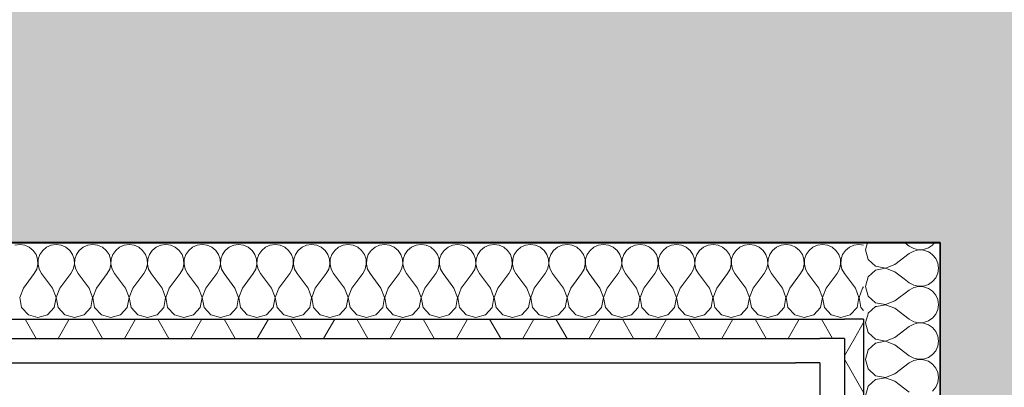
# Model space of a CAD drawing. Header units: millimetres. Extents: x -63554 to 200, y -19084 to 40052.
# Tile 85 of 120: x -45762 to -44477, y 5511 to 5991. Entities that reach past the tile are written whole.
import ezdxf

# ---------------------------------------------------------------- set-up
doc = ezdxf.new("R2010")
doc.units = ezdxf.units.MM
doc.header["$MEASUREMENT"] = 0
doc.linetypes.add('Dotted', pattern=[317.499995, 0, -317.499995])
for name, color, linetype in [('1241_Välisseinad', 7, 'Continuous'), ('New_1311_Vaheseinad', 7, 'Continuous'), ('New_1321_Põranda kattetarindid', 7, 'Continuous')]:
    doc.layers.add(name, color=color, linetype=linetype)
for name, color, linetype, lineweight in [('1241_Välisseinad_Pen_No__101', 252, 'Continuous', 13), ('1241_Välisseinad_Pen_No__41', 7, 'Continuous', 25), ('New_1311_Vaheseinad_Pen_No__101', 252, 'Continuous', 13), ('New_1311_Vaheseinad_Pen_No__41', 7, 'Continuous', 25), ('New_1321_Põranda kattetarindid_Pen_No__41', 7, 'Continuous', 25)]:
    doc.layers.add(name, color=color, linetype=linetype, lineweight=lineweight)
pattern_1 = [(60, (0, 0), (-64.9519, 37.5), []), (120, (0, 0), (64.9519, 37.5), [])]

# ---------------------------------------------------------------- blocks, each defined once
blk = doc.blocks.new('Slab_165_1', base_point=(-48040, 210))
at = {"layer": 'New_1321_Põranda kattetarindid_Pen_No__41', "color": 7, "linetype": 'Dotted', "lineweight": 25, "flags": 128}
blk.add_lwpolyline([(-48040, 210), (-44560.6, 210), (-44560.6, 5699.8), (-48040, 5699.8)], close=True, dxfattribs=at)
blk = doc.blocks.new('*X808')
at = {"layer": 'New_1311_Vaheseinad_Pen_No__101', "color": 252, "linetype": 'Continuous', "lineweight": 13}
for p, q in [((-44655.5, 5700), (-44658.2, 5690.5)), ((-44607.4, 5700), (-44601, 5695.2)), ((-44601, 5695.2), (-44595.3, 5692.1)), ((-44582.3, 5690.9), (-44576.1, 5693)), ((-44576.1, 5693), (-44570.7, 5696.7)), ((-44570.7, 5696.7), (-44568, 5700)), ((-44658.2, 5690.5), (-44654.6, 5678)), ((-44620.1, 5671.4), (-44601, 5685.7)), ((-44595.3, 5688.9), (-44601, 5685.7)), ((-44595.3, 5692.1), (-44588.9, 5690.6)), ((-44588.9, 5690.4), (-44595.3, 5688.9)), ((-44588.9, 5690.6), (-44582.3, 5690.9)), ((-44582.3, 5690.1), (-44588.9, 5690.4)), ((-44576.1, 5688), (-44582.3, 5690.1)), ((-44574, 5686.5), (-44576.1, 5688)), ((-44654.6, 5678), (-44645, 5669.2)), ((-44645, 5669.2), (-44632.2, 5666.8)), ((-44632.2, 5666.6), (-44645, 5664.2)), ((-44632.2, 5666.8), (-44620.1, 5671.4)), ((-44620.1, 5661.9), (-44632.2, 5666.6)), ((-44654.6, 5655.4), (-44658.2, 5642.9)), ((-44645, 5664.2), (-44654.6, 5655.4)), ((-44620.1, 5661.9), (-44607.8, 5652.7)), ((-44658.2, 5642.9), (-44654.6, 5630.3)), ((-44654.6, 5630.3), (-44645, 5621.6)), ((-44645, 5616.5), (-44654.6, 5607.8)), ((-44645, 5621.6), (-44639.9, 5620.6)), ((-44643.8, 5616.8), (-44645, 5616.5)), ((-44654.6, 5607.8), (-44655.3, 5605.2))]:
    blk.add_line(p, q, dxfattribs=at)
blk = doc.blocks.new('*X809')
at = {"layer": 'New_1311_Vaheseinad_Pen_No__101', "color": 252, "linetype": 'Continuous', "lineweight": 13}
for p, q in [((-44570.7, 5684.2), (-44574, 5686.5)), ((-44566.5, 5679.2), (-44570.7, 5684.2)), ((-44563.8, 5673.2), (-44566.5, 5679.2)), ((-44562.9, 5666.7), (-44563.8, 5673.2)), ((-44563.8, 5660.2), (-44562.9, 5666.7)), ((-44570.7, 5649.1), (-44566.5, 5654.1)), ((-44566.5, 5654.1), (-44563.8, 5660.2)), ((-44607.8, 5652.7), (-44601, 5647.6)), ((-44601, 5647.6), (-44595.3, 5644.4)), ((-44595.3, 5641.3), (-44601, 5638.1)), ((-44595.3, 5644.4), (-44588.9, 5643)), ((-44588.9, 5642.8), (-44595.3, 5641.3)), ((-44588.9, 5643), (-44582.3, 5643.3)), ((-44582.3, 5642.4), (-44588.9, 5642.8)), ((-44582.3, 5643.3), (-44576.1, 5645.4)), ((-44576.1, 5640.3), (-44582.3, 5642.4)), ((-44576.1, 5645.4), (-44570.7, 5649.1)), ((-44620.1, 5623.8), (-44601, 5638.1)), ((-44570.7, 5636.6), (-44576.1, 5640.3)), ((-44566.5, 5631.6), (-44570.7, 5636.6)), ((-44563.8, 5625.6), (-44566.5, 5631.6)), ((-44632.2, 5619), (-44643.8, 5616.8)), ((-44639.9, 5620.6), (-44632.2, 5619.1)), ((-44632.2, 5619.1), (-44620.1, 5623.8)), ((-44620.1, 5614.3), (-44632.2, 5619)), ((-44562.9, 5619), (-44563.8, 5625.6)), ((-44563.8, 5612.5), (-44562.9, 5619)), ((-44655.3, 5605.2), (-44656.8, 5600)), ((-44620.1, 5614.3), (-44601, 5600)), ((-44570.7, 5601.5), (-44566.5, 5606.5)), ((-44566.5, 5606.5), (-44563.8, 5612.5)), ((-44572.8, 5600), (-44570.7, 5601.5))]:
    blk.add_line(p, q, dxfattribs=at)
blk = doc.blocks.new('*X810')
at = {"layer": 'New_1311_Vaheseinad_Pen_No__101', "color": 252, "linetype": 'Continuous', "lineweight": 13}
for p, q in [((-44656.8, 5600), (-44658.2, 5595.2)), ((-44658.2, 5595.2), (-44654.6, 5582.7)), ((-44620.1, 5576.2), (-44601, 5590.5)), ((-44601, 5600), (-44595.3, 5596.8)), ((-44595.3, 5593.7), (-44601, 5590.5)), ((-44595.3, 5596.8), (-44588.9, 5595.3)), ((-44588.9, 5595.1), (-44595.3, 5593.7)), ((-44588.9, 5595.3), (-44582.3, 5595.7)), ((-44582.3, 5594.8), (-44588.9, 5595.1)), ((-44582.3, 5595.7), (-44576.1, 5597.8)), ((-44576.1, 5592.7), (-44582.3, 5594.8)), ((-44576.1, 5597.8), (-44572.8, 5600)), ((-44570.7, 5589), (-44576.1, 5592.7)), ((-44654.6, 5582.7), (-44645, 5573.9)), ((-44566.5, 5583.9), (-44570.7, 5589)), ((-44563.8, 5577.9), (-44566.5, 5583.9)), ((-44562.9, 5571.4), (-44563.8, 5577.9)), ((-44645, 5568.9), (-44654.6, 5560.1)), ((-44645, 5573.9), (-44632.2, 5571.5)), ((-44632.2, 5571.3), (-44645, 5568.9)), ((-44632.2, 5571.5), (-44620.1, 5576.2)), ((-44620.1, 5566.7), (-44632.2, 5571.3)), ((-44620.1, 5566.7), (-44601, 5552.4)), ((-44566.5, 5558.9), (-44563.8, 5564.9)), ((-44563.8, 5564.9), (-44562.9, 5571.4)), ((-44654.6, 5560.1), (-44658.2, 5547.6)), ((-44601, 5552.4), (-44595.3, 5549.2)), ((-44576.1, 5550.1), (-44570.7, 5553.9)), ((-44570.7, 5553.9), (-44566.5, 5558.9)), ((-44658.2, 5547.6), (-44654.6, 5535.1)), ((-44620.1, 5528.6), (-44601, 5542.9)), ((-44595.3, 5546), (-44601, 5542.9)), ((-44595.3, 5549.2), (-44588.9, 5547.7)), ((-44588.9, 5547.5), (-44595.3, 5546)), ((-44588.9, 5547.7), (-44582.3, 5548)), ((-44582.3, 5547.2), (-44588.9, 5547.5)), ((-44582.3, 5548), (-44576.1, 5550.1)), ((-44576.1, 5545.1), (-44582.3, 5547.2)), ((-44570.7, 5541.4), (-44576.1, 5545.1)), ((-44566.5, 5536.3), (-44570.7, 5541.4)), ((-44654.6, 5535.1), (-44645, 5526.3)), ((-44645, 5526.3), (-44632.2, 5523.9)), ((-44632.2, 5523.9), (-44620.1, 5528.6)), ((-44563.8, 5530.3), (-44566.5, 5536.3)), ((-44562.9, 5523.8), (-44563.8, 5530.3)), ((-44654.6, 5512.5), (-44658.2, 5500)), ((-44645, 5521.3), (-44654.6, 5512.5)), ((-44632.2, 5523.7), (-44645, 5521.3)), ((-44620.1, 5519), (-44632.2, 5523.7)), ((-44620.1, 5519), (-44601, 5504.8)), ((-44566.5, 5511.3), (-44563.8, 5517.3)), ((-44563.8, 5517.3), (-44562.9, 5523.8)), ((-44570.7, 5506.2), (-44566.5, 5511.3))]:
    blk.add_line(p, q, dxfattribs=at)
blk = doc.blocks.new('Wall_52_1', base_point=(-44767.6, 3946.8))
at = {"layer": 'New_1311_Vaheseinad_Pen_No__101', "linetype": 'Continuous', "lineweight": 13}
h = blk.add_hatch(dxfattribs=at)
h.set_pattern_fill('BATT_INSULATION_0001', color=252, style=0, pattern_type=2)
h.set_pattern_definition(pattern_1)
h.paths.add_polyline_path([(-44685.6, 5600), (-44685.6, 5575), (-44660.6, 5600)])
h = blk.add_hatch(dxfattribs=at)
h.set_pattern_fill('BATT_INSULATION_0001', color=252, style=0, pattern_type=2)
h.set_pattern_definition(pattern_1)
h.paths.add_polyline_path([(-44685.6, 5575), (-44660.6, 5575), (-44660.6, 5600)])
h = blk.add_hatch(dxfattribs=at)
h.set_pattern_fill('BATT_INSULATION_0001', color=252, style=0, pattern_type=2)
h.set_pattern_definition(pattern_1)
h.paths.add_polyline_path([(-44660.6, 3864.8), (-44660.6, 5575), (-44685.6, 5575), (-44685.6, 3864.8)])
at = {"layer": 'New_1311_Vaheseinad_Pen_No__41', "color": 7, "linetype": 'Continuous', "lineweight": 25}
for p, q in [((-44660.6, 5600), (-44685.6, 5600)), ((-44660.6, 5600), (-44660.6, 3864.8)), ((-44685.6, 5575), (-44717.6, 5575)), ((-44685.6, 5575), (-44685.6, 3896.8)), ((-44717.6, 5543), (-44749.6, 5543)), ((-44717.6, 5543), (-44717.6, 3928.8))]:
    blk.add_line(p, q, dxfattribs=at)
at = {"layer": 'New_1311_Vaheseinad_Pen_No__41', "color": 7, "linetype": 'Continuous', "lineweight": 25, "flags": 128}
for points in [[(-44560.6, 5700), (-44660.6, 5700)], [(-44560.6, 3839.8), (-44560.6, 5700)]]:
    blk.add_lwpolyline(points, dxfattribs=at)
at = {"layer": 'New_1311_Vaheseinad', "color": 7, "lineweight": 25}
for name in ['*X808', '*X809', '*X810']:
    blk.add_blockref(name, (0, 0), dxfattribs=at)
blk = doc.blocks.new('*X812')
at = {"layer": 'New_1311_Vaheseinad_Pen_No__101', "color": 252, "linetype": 'Continuous', "lineweight": 13}
for p, q in [((-45761.9, 5697.6), (-45768.4, 5696.7)), ((-45755.4, 5696.7), (-45761.9, 5697.6)), ((-45749.4, 5694.1), (-45755.4, 5696.7)), ((-45744.3, 5689.9), (-45749.4, 5694.1)), ((-45726.8, 5694.1), (-45731.9, 5689.9)), ((-45720.8, 5696.7), (-45726.8, 5694.1)), ((-45714.3, 5697.6), (-45720.8, 5696.7)), ((-45707.8, 5696.7), (-45714.3, 5697.6)), ((-45701.8, 5694.1), (-45707.8, 5696.7)), ((-45696.7, 5689.9), (-45701.8, 5694.1)), ((-45679.2, 5694.1), (-45684.2, 5689.9)), ((-45673.2, 5696.7), (-45679.2, 5694.1)), ((-45666.7, 5697.6), (-45673.2, 5696.7)), ((-45660.2, 5696.7), (-45666.7, 5697.6)), ((-45654.1, 5694.1), (-45660.2, 5696.7)), ((-45649.1, 5689.9), (-45654.1, 5694.1)), ((-45631.6, 5694.1), (-45636.6, 5689.9)), ((-45625.6, 5696.7), (-45631.6, 5694.1)), ((-45619, 5697.6), (-45625.6, 5696.7)), ((-45612.5, 5696.7), (-45619, 5697.6)), ((-45606.5, 5694.1), (-45612.5, 5696.7)), ((-45601.5, 5689.9), (-45606.5, 5694.1)), ((-45583.9, 5694.1), (-45589, 5689.9)), ((-45577.9, 5696.7), (-45583.9, 5694.1)), ((-45571.4, 5697.6), (-45577.9, 5696.7)), ((-45564.9, 5696.7), (-45571.4, 5697.6)), ((-45558.9, 5694.1), (-45564.9, 5696.7)), ((-45553.9, 5689.9), (-45558.9, 5694.1)), ((-45536.3, 5694.1), (-45541.4, 5689.9)), ((-45530.3, 5696.7), (-45536.3, 5694.1)), ((-45523.8, 5697.6), (-45530.3, 5696.7)), ((-45517.3, 5696.7), (-45523.8, 5697.6)), ((-45511.3, 5694.1), (-45517.3, 5696.7)), ((-45506.2, 5689.9), (-45511.3, 5694.1)), ((-45488.7, 5694.1), (-45493.8, 5689.9)), ((-45482.7, 5696.7), (-45488.7, 5694.1)), ((-45476.2, 5697.6), (-45482.7, 5696.7)), ((-45469.7, 5696.7), (-45476.2, 5697.6)), ((-45463.7, 5694.1), (-45469.7, 5696.7)), ((-45458.6, 5689.9), (-45463.7, 5694.1)), ((-45441.1, 5694.1), (-45446.1, 5689.9)), ((-45435.1, 5696.7), (-45441.1, 5694.1)), ((-45428.6, 5697.6), (-45435.1, 5696.7)), ((-45422.1, 5696.7), (-45428.6, 5697.6)), ((-45416.1, 5694.1), (-45422.1, 5696.7)), ((-45411, 5689.9), (-45416.1, 5694.1)), ((-45393.5, 5694.1), (-45398.5, 5689.9)), ((-45387.5, 5696.7), (-45393.5, 5694.1)), ((-45381, 5697.6), (-45387.5, 5696.7)), ((-45374.4, 5696.7), (-45381, 5697.6)), ((-45368.4, 5694.1), (-45374.4, 5696.7)), ((-45363.4, 5689.9), (-45368.4, 5694.1)), ((-45345.9, 5694.1), (-45350.9, 5689.9)), ((-45339.8, 5696.7), (-45345.9, 5694.1)), ((-45333.3, 5697.6), (-45339.8, 5696.7)), ((-45326.8, 5696.7), (-45333.3, 5697.6)), ((-45320.8, 5694.1), (-45326.8, 5696.7)), ((-45315.8, 5689.9), (-45320.8, 5694.1)), ((-45298.2, 5694.1), (-45303.3, 5689.9)), ((-45292.2, 5696.7), (-45298.2, 5694.1)), ((-45285.7, 5697.6), (-45292.2, 5696.7)), ((-45279.2, 5696.7), (-45285.7, 5697.6)), ((-45273.2, 5694.1), (-45279.2, 5696.7)), ((-45268.1, 5689.9), (-45273.2, 5694.1)), ((-45250.6, 5694.1), (-45255.7, 5689.9)), ((-45244.6, 5696.7), (-45250.6, 5694.1)), ((-45238.1, 5697.6), (-45244.6, 5696.7)), ((-45231.6, 5696.7), (-45238.1, 5697.6)), ((-45225.6, 5694.1), (-45231.6, 5696.7)), ((-45220.5, 5689.9), (-45225.6, 5694.1)), ((-45203, 5694.1), (-45208.1, 5689.9)), ((-45197, 5696.7), (-45203, 5694.1)), ((-45190.5, 5697.6), (-45197, 5696.7)), ((-45184, 5696.7), (-45190.5, 5697.6)), ((-45178, 5694.1), (-45184, 5696.7)), ((-45172.9, 5689.9), (-45178, 5694.1)), ((-45155.4, 5694.1), (-45160.4, 5689.9)), ((-45149.4, 5696.7), (-45155.4, 5694.1)), ((-45142.9, 5697.6), (-45149.4, 5696.7)), ((-45136.4, 5696.7), (-45142.9, 5697.6)), ((-45130.3, 5694.1), (-45136.4, 5696.7)), ((-45125.3, 5689.9), (-45130.3, 5694.1)), ((-45107.8, 5694.1), (-45112.8, 5689.9)), ((-45101.7, 5696.7), (-45107.8, 5694.1)), ((-45095.2, 5697.6), (-45101.7, 5696.7)), ((-45088.7, 5696.7), (-45095.2, 5697.6)), ((-45082.7, 5694.1), (-45088.7, 5696.7)), ((-45077.7, 5689.9), (-45082.7, 5694.1)), ((-45060.1, 5694.1), (-45065.2, 5689.9)), ((-45054.1, 5696.7), (-45060.1, 5694.1)), ((-45047.6, 5697.6), (-45054.1, 5696.7)), ((-45041.1, 5696.7), (-45047.6, 5697.6)), ((-45035.1, 5694.1), (-45041.1, 5696.7)), ((-45030, 5689.9), (-45035.1, 5694.1)), ((-45012.5, 5694.1), (-45017.6, 5689.9)), ((-45006.5, 5696.7), (-45012.5, 5694.1)), ((-45000, 5697.6), (-45006.5, 5696.7)), ((-44993.5, 5696.7), (-45000, 5697.6)), ((-44987.5, 5694.1), (-44993.5, 5696.7)), ((-44982.4, 5689.9), (-44987.5, 5694.1)), ((-44964.9, 5694.1), (-44970, 5689.9)), ((-44958.9, 5696.7), (-44964.9, 5694.1)), ((-44952.4, 5697.6), (-44958.9, 5696.7)), ((-44945.9, 5696.7), (-44952.4, 5697.6)), ((-44939.9, 5694.1), (-44945.9, 5696.7)), ((-44934.8, 5689.9), (-44939.9, 5694.1)), ((-44917.3, 5694.1), (-44922.3, 5689.9)), ((-44911.3, 5696.7), (-44917.3, 5694.1)), ((-44904.8, 5697.6), (-44911.3, 5696.7)), ((-44898.3, 5696.7), (-44904.8, 5697.6)), ((-44892.2, 5694.1), (-44898.3, 5696.7)), ((-44887.2, 5689.9), (-44892.2, 5694.1)), ((-44869.7, 5694.1), (-44874.7, 5689.9)), ((-44863.6, 5696.7), (-44869.7, 5694.1)), ((-44857.1, 5697.6), (-44863.6, 5696.7)), ((-44850.6, 5696.7), (-44857.1, 5697.6)), ((-44844.6, 5694.1), (-44850.6, 5696.7)), ((-44839.6, 5689.9), (-44844.6, 5694.1)), ((-44822, 5694.1), (-44827.1, 5689.9)), ((-44816, 5696.7), (-44822, 5694.1)), ((-44809.5, 5697.6), (-44816, 5696.7)), ((-44803, 5696.7), (-44809.5, 5697.6)), ((-44797, 5694.1), (-44803, 5696.7)), ((-44791.9, 5689.9), (-44797, 5694.1)), ((-44774.4, 5694.1), (-44779.5, 5689.9)), ((-44768.4, 5696.7), (-44774.4, 5694.1)), ((-44761.9, 5697.6), (-44768.4, 5696.7)), ((-44755.4, 5696.7), (-44761.9, 5697.6)), ((-44749.4, 5694.1), (-44755.4, 5696.7)), ((-44744.3, 5689.9), (-44749.4, 5694.1)), ((-44726.8, 5694.1), (-44731.9, 5689.9)), ((-44720.8, 5696.7), (-44726.8, 5694.1)), ((-44714.3, 5697.6), (-44720.8, 5696.7)), ((-44707.8, 5696.7), (-44714.3, 5697.6)), ((-44701.8, 5694.1), (-44707.8, 5696.7)), ((-44696.7, 5689.9), (-44701.8, 5694.1)), ((-44679.2, 5694.1), (-44684.2, 5689.9)), ((-44673.2, 5696.7), (-44679.2, 5694.1)), ((-44666.7, 5697.6), (-44673.2, 5696.7)), ((-44660.6, 5696.8), (-44666.7, 5697.6)), ((-45740.6, 5684.5), (-45744.3, 5689.9)), ((-45738.5, 5678.2), (-45740.6, 5684.5)), ((-45735.6, 5684.5), (-45737.7, 5678.2)), ((-45731.9, 5689.9), (-45735.6, 5684.5)), ((-45693, 5684.5), (-45696.7, 5689.9)), ((-45690.9, 5678.2), (-45693, 5684.5)), ((-45688, 5684.5), (-45690.1, 5678.2)), ((-45684.2, 5689.9), (-45688, 5684.5)), ((-45645.4, 5684.5), (-45649.1, 5689.9)), ((-45643.3, 5678.2), (-45645.4, 5684.5)), ((-45640.3, 5684.5), (-45642.4, 5678.2)), ((-45636.6, 5689.9), (-45640.3, 5684.5)), ((-45597.8, 5684.5), (-45601.5, 5689.9)), ((-45595.7, 5678.2), (-45597.8, 5684.5)), ((-45592.7, 5684.5), (-45594.8, 5678.2)), ((-45589, 5689.9), (-45592.7, 5684.5)), ((-45550.1, 5684.5), (-45553.9, 5689.9)), ((-45548, 5678.2), (-45550.1, 5684.5)), ((-45545.1, 5684.5), (-45547.2, 5678.2)), ((-45541.4, 5689.9), (-45545.1, 5684.5)), ((-45502.5, 5684.5), (-45506.2, 5689.9)), ((-45500.4, 5678.2), (-45502.5, 5684.5)), ((-45497.5, 5684.5), (-45499.6, 5678.2)), ((-45493.8, 5689.9), (-45497.5, 5684.5)), ((-45454.9, 5684.5), (-45458.6, 5689.9)), ((-45452.8, 5678.2), (-45454.9, 5684.5)), ((-45449.9, 5684.5), (-45452, 5678.2)), ((-45446.1, 5689.9), (-45449.9, 5684.5)), ((-45407.3, 5684.5), (-45411, 5689.9)), ((-45405.2, 5678.2), (-45407.3, 5684.5)), ((-45402.2, 5684.5), (-45404.3, 5678.2)), ((-45398.5, 5689.9), (-45402.2, 5684.5)), ((-45359.7, 5684.5), (-45363.4, 5689.9)), ((-45357.6, 5678.2), (-45359.7, 5684.5)), ((-45354.6, 5684.5), (-45356.7, 5678.2)), ((-45350.9, 5689.9), (-45354.6, 5684.5)), ((-45312, 5684.5), (-45315.8, 5689.9)), ((-45309.9, 5678.2), (-45312, 5684.5)), ((-45307, 5684.5), (-45309.1, 5678.2)), ((-45303.3, 5689.9), (-45307, 5684.5)), ((-45264.4, 5684.5), (-45268.1, 5689.9)), ((-45262.3, 5678.2), (-45264.4, 5684.5)), ((-45259.4, 5684.5), (-45261.5, 5678.2)), ((-45255.7, 5689.9), (-45259.4, 5684.5)), ((-45216.8, 5684.5), (-45220.5, 5689.9)), ((-45214.7, 5678.2), (-45216.8, 5684.5)), ((-45211.8, 5684.5), (-45213.9, 5678.2)), ((-45208.1, 5689.9), (-45211.8, 5684.5)), ((-45169.2, 5684.5), (-45172.9, 5689.9)), ((-45167.1, 5678.2), (-45169.2, 5684.5)), ((-45164.2, 5684.5), (-45166.3, 5678.2)), ((-45160.4, 5689.9), (-45164.2, 5684.5)), ((-45121.6, 5684.5), (-45125.3, 5689.9)), ((-45119.5, 5678.2), (-45121.6, 5684.5)), ((-45116.5, 5684.5), (-45118.6, 5678.2)), ((-45112.8, 5689.9), (-45116.5, 5684.5)), ((-45073.9, 5684.5), (-45077.7, 5689.9)), ((-45071.8, 5678.2), (-45073.9, 5684.5)), ((-45068.9, 5684.5), (-45071, 5678.2)), ((-45065.2, 5689.9), (-45068.9, 5684.5)), ((-45026.3, 5684.5), (-45030, 5689.9)), ((-45024.2, 5678.2), (-45026.3, 5684.5)), ((-45021.3, 5684.5), (-45023.4, 5678.2)), ((-45017.6, 5689.9), (-45021.3, 5684.5)), ((-44978.7, 5684.5), (-44982.4, 5689.9)), ((-44976.6, 5678.2), (-44978.7, 5684.5)), ((-44973.7, 5684.5), (-44975.8, 5678.2)), ((-44970, 5689.9), (-44973.7, 5684.5)), ((-44931.1, 5684.5), (-44934.8, 5689.9)), ((-44929, 5678.2), (-44931.1, 5684.5)), ((-44926.1, 5684.5), (-44928.2, 5678.2)), ((-44922.3, 5689.9), (-44926.1, 5684.5)), ((-44883.5, 5684.5), (-44887.2, 5689.9)), ((-44881.4, 5678.2), (-44883.5, 5684.5)), ((-44878.4, 5684.5), (-44880.5, 5678.2)), ((-44874.7, 5689.9), (-44878.4, 5684.5)), ((-44835.8, 5684.5), (-44839.6, 5689.9)), ((-44833.7, 5678.2), (-44835.8, 5684.5)), ((-44830.8, 5684.5), (-44832.9, 5678.2)), ((-44827.1, 5689.9), (-44830.8, 5684.5)), ((-44788.2, 5684.5), (-44791.9, 5689.9)), ((-44786.1, 5678.2), (-44788.2, 5684.5)), ((-44783.2, 5684.5), (-44785.3, 5678.2)), ((-44779.5, 5689.9), (-44783.2, 5684.5)), ((-44740.6, 5684.5), (-44744.3, 5689.9)), ((-44738.5, 5678.2), (-44740.6, 5684.5)), ((-44735.6, 5684.5), (-44737.7, 5678.2)), ((-44731.9, 5689.9), (-44735.6, 5684.5)), ((-44693, 5684.5), (-44696.7, 5689.9)), ((-44690.9, 5678.2), (-44693, 5684.5)), ((-44688, 5684.5), (-44690.1, 5678.2)), ((-44684.2, 5689.9), (-44688, 5684.5)), ((-45739.7, 5665.3), (-45738.2, 5671.7)), ((-45738.2, 5671.7), (-45738.5, 5678.2)), ((-45737.7, 5678.2), (-45738, 5671.7)), ((-45738, 5671.7), (-45736.5, 5665.3)), ((-45692.1, 5665.3), (-45690.6, 5671.7)), ((-45690.6, 5671.7), (-45690.9, 5678.2)), ((-45690.1, 5678.2), (-45690.4, 5671.7)), ((-45690.4, 5671.7), (-45688.9, 5665.3)), ((-45644.4, 5665.3), (-45643, 5671.7)), ((-45643, 5671.7), (-45643.3, 5678.2)), ((-45642.4, 5678.2), (-45642.8, 5671.7)), ((-45642.8, 5671.7), (-45641.3, 5665.3)), ((-45596.8, 5665.3), (-45595.3, 5671.7)), ((-45595.3, 5671.7), (-45595.7, 5678.2)), ((-45594.8, 5678.2), (-45595.1, 5671.7)), ((-45595.1, 5671.7), (-45593.7, 5665.3)), ((-45549.2, 5665.3), (-45547.7, 5671.7)), ((-45547.7, 5671.7), (-45548, 5678.2)), ((-45547.2, 5678.2), (-45547.5, 5671.7)), ((-45547.5, 5671.7), (-45546, 5665.3)), ((-45501.6, 5665.3), (-45500.1, 5671.7)), ((-45500.1, 5671.7), (-45500.4, 5678.2)), ((-45499.6, 5678.2), (-45499.9, 5671.7)), ((-45499.9, 5671.7), (-45498.4, 5665.3)), ((-45454, 5665.3), (-45452.5, 5671.7)), ((-45452.5, 5671.7), (-45452.8, 5678.2)), ((-45452, 5678.2), (-45452.3, 5671.7)), ((-45452.3, 5671.7), (-45450.8, 5665.3)), ((-45406.3, 5665.3), (-45404.9, 5671.7)), ((-45404.9, 5671.7), (-45405.2, 5678.2)), ((-45404.3, 5678.2), (-45404.7, 5671.7)), ((-45404.7, 5671.7), (-45403.2, 5665.3)), ((-45358.7, 5665.3), (-45357.2, 5671.7)), ((-45357.2, 5671.7), (-45357.6, 5678.2)), ((-45356.7, 5678.2), (-45357, 5671.7)), ((-45357, 5671.7), (-45355.6, 5665.3)), ((-45311.1, 5665.3), (-45309.6, 5671.7)), ((-45309.6, 5671.7), (-45309.9, 5678.2)), ((-45309.1, 5678.2), (-45309.4, 5671.7)), ((-45309.4, 5671.7), (-45307.9, 5665.3)), ((-45263.5, 5665.3), (-45262, 5671.7)), ((-45262, 5671.7), (-45262.3, 5678.2)), ((-45261.5, 5678.2), (-45261.8, 5671.7)), ((-45261.8, 5671.7), (-45260.3, 5665.3)), ((-45215.9, 5665.3), (-45214.4, 5671.7)), ((-45214.4, 5671.7), (-45214.7, 5678.2)), ((-45213.9, 5678.2), (-45214.2, 5671.7)), ((-45214.2, 5671.7), (-45212.7, 5665.3)), ((-45168.2, 5665.3), (-45166.8, 5671.7)), ((-45166.8, 5671.7), (-45167.1, 5678.2)), ((-45166.3, 5678.2), (-45166.6, 5671.7)), ((-45166.6, 5671.7), (-45165.1, 5665.3)), ((-45120.6, 5665.3), (-45119.1, 5671.7)), ((-45119.1, 5671.7), (-45119.5, 5678.2)), ((-45118.6, 5678.2), (-45119, 5671.7)), ((-45119, 5671.7), (-45117.5, 5665.3)), ((-45073, 5665.3), (-45071.5, 5671.7)), ((-45071.5, 5671.7), (-45071.8, 5678.2)), ((-45071, 5678.2), (-45071.3, 5671.7)), ((-45071.3, 5671.7), (-45069.8, 5665.3)), ((-45025.4, 5665.3), (-45023.9, 5671.7)), ((-45023.9, 5671.7), (-45024.2, 5678.2)), ((-45023.4, 5678.2), (-45023.7, 5671.7)), ((-45023.7, 5671.7), (-45022.2, 5665.3)), ((-44977.8, 5665.3), (-44976.3, 5671.7)), ((-44976.3, 5671.7), (-44976.6, 5678.2)), ((-44975.8, 5678.2), (-44976.1, 5671.7)), ((-44976.1, 5671.7), (-44974.6, 5665.3)), ((-44930.2, 5665.3), (-44928.7, 5671.7)), ((-44928.7, 5671.7), (-44929, 5678.2)), ((-44928.2, 5678.2), (-44928.5, 5671.7)), ((-44928.5, 5671.7), (-44927, 5665.3)), ((-44882.5, 5665.3), (-44881, 5671.7)), ((-44881, 5671.7), (-44881.4, 5678.2)), ((-44880.5, 5678.2), (-44880.9, 5671.7)), ((-44880.9, 5671.7), (-44879.4, 5665.3)), ((-44834.9, 5665.3), (-44833.4, 5671.7)), ((-44833.4, 5671.7), (-44833.7, 5678.2)), ((-44832.9, 5678.2), (-44833.2, 5671.7)), ((-44833.2, 5671.7), (-44831.8, 5665.3)), ((-44787.3, 5665.3), (-44785.8, 5671.7)), ((-44785.8, 5671.7), (-44786.1, 5678.2)), ((-44785.3, 5678.2), (-44785.6, 5671.7)), ((-44785.6, 5671.7), (-44784.1, 5665.3)), ((-44739.7, 5665.3), (-44738.2, 5671.7)), ((-44738.2, 5671.7), (-44738.5, 5678.2)), ((-44737.7, 5678.2), (-44738, 5671.7)), ((-44738, 5671.7), (-44736.5, 5665.3)), ((-44692.1, 5665.3), (-44690.6, 5671.7)), ((-44690.6, 5671.7), (-44690.9, 5678.2)), ((-44690.1, 5678.2), (-44690.4, 5671.7)), ((-44690.4, 5671.7), (-44688.9, 5665.3)), ((-45757.1, 5640.5), (-45742.9, 5659.5)), ((-45742.9, 5659.5), (-45739.7, 5665.3)), ((-45736.5, 5665.3), (-45733.3, 5659.5)), ((-45719, 5640.5), (-45733.3, 5659.5)), ((-45709.5, 5640.5), (-45695.2, 5659.5)), ((-45695.2, 5659.5), (-45692.1, 5665.3)), ((-45688.9, 5665.3), (-45685.7, 5659.5)), ((-45671.4, 5640.5), (-45685.7, 5659.5)), ((-45661.9, 5640.5), (-45647.6, 5659.5)), ((-45647.6, 5659.5), (-45644.4, 5665.3)), ((-45641.3, 5665.3), (-45638.1, 5659.5)), ((-45623.8, 5640.5), (-45638.1, 5659.5)), ((-45614.3, 5640.5), (-45600, 5659.5)), ((-45600, 5659.5), (-45596.8, 5665.3)), ((-45593.7, 5665.3), (-45590.5, 5659.5)), ((-45576.2, 5640.5), (-45590.5, 5659.5)), ((-45566.7, 5640.5), (-45552.4, 5659.5)), ((-45552.4, 5659.5), (-45549.2, 5665.3)), ((-45546, 5665.3), (-45542.9, 5659.5)), ((-45528.6, 5640.5), (-45542.9, 5659.5)), ((-45519, 5640.5), (-45504.8, 5659.5)), ((-45504.8, 5659.5), (-45501.6, 5665.3)), ((-45498.4, 5665.3), (-45495.2, 5659.5)), ((-45481, 5640.5), (-45495.2, 5659.5)), ((-45471.4, 5640.5), (-45457.1, 5659.5)), ((-45457.1, 5659.5), (-45454, 5665.3)), ((-45450.8, 5665.3), (-45447.6, 5659.5)), ((-45433.3, 5640.5), (-45447.6, 5659.5)), ((-45423.8, 5640.5), (-45409.5, 5659.5)), ((-45409.5, 5659.5), (-45406.3, 5665.3)), ((-45403.2, 5665.3), (-45400, 5659.5)), ((-45385.7, 5640.5), (-45400, 5659.5)), ((-45376.2, 5640.5), (-45361.9, 5659.5)), ((-45361.9, 5659.5), (-45358.7, 5665.3)), ((-45355.6, 5665.3), (-45352.4, 5659.5)), ((-45338.1, 5640.5), (-45352.4, 5659.5)), ((-45328.6, 5640.5), (-45314.3, 5659.5)), ((-45314.3, 5659.5), (-45311.1, 5665.3)), ((-45307.9, 5665.3), (-45304.8, 5659.5)), ((-45290.5, 5640.5), (-45304.8, 5659.5)), ((-45281, 5640.5), (-45266.7, 5659.5)), ((-45266.7, 5659.5), (-45263.5, 5665.3)), ((-45260.3, 5665.3), (-45257.1, 5659.5)), ((-45242.9, 5640.5), (-45257.1, 5659.5)), ((-45233.3, 5640.5), (-45219, 5659.5)), ((-45219, 5659.5), (-45215.9, 5665.3)), ((-45212.7, 5665.3), (-45209.5, 5659.5)), ((-45195.2, 5640.5), (-45209.5, 5659.5)), ((-45185.7, 5640.5), (-45171.4, 5659.5)), ((-45171.4, 5659.5), (-45168.2, 5665.3)), ((-45165.1, 5665.3), (-45161.9, 5659.5)), ((-45147.6, 5640.5), (-45161.9, 5659.5)), ((-45138.1, 5640.5), (-45123.8, 5659.5)), ((-45123.8, 5659.5), (-45120.6, 5665.3)), ((-45117.5, 5665.3), (-45114.3, 5659.5)), ((-45100, 5640.5), (-45114.3, 5659.5)), ((-45090.5, 5640.5), (-45076.2, 5659.5)), ((-45076.2, 5659.5), (-45073, 5665.3)), ((-45069.8, 5665.3), (-45066.7, 5659.5)), ((-45052.4, 5640.5), (-45066.7, 5659.5)), ((-45042.9, 5640.5), (-45028.6, 5659.5)), ((-45028.6, 5659.5), (-45025.4, 5665.3)), ((-45022.2, 5665.3), (-45019, 5659.5)), ((-45004.8, 5640.5), (-45019, 5659.5)), ((-44995.2, 5640.5), (-44981, 5659.5)), ((-44981, 5659.5), (-44977.8, 5665.3)), ((-44974.6, 5665.3), (-44971.4, 5659.5)), ((-44957.1, 5640.5), (-44971.4, 5659.5)), ((-44947.6, 5640.5), (-44933.3, 5659.5)), ((-44933.3, 5659.5), (-44930.2, 5665.3)), ((-44927, 5665.3), (-44923.8, 5659.5)), ((-44909.5, 5640.5), (-44923.8, 5659.5)), ((-44900, 5640.5), (-44885.7, 5659.5)), ((-44885.7, 5659.5), (-44882.5, 5665.3)), ((-44879.4, 5665.3), (-44876.2, 5659.5)), ((-44861.9, 5640.5), (-44876.2, 5659.5)), ((-44852.4, 5640.5), (-44838.1, 5659.5)), ((-44838.1, 5659.5), (-44834.9, 5665.3)), ((-44831.8, 5665.3), (-44828.6, 5659.5)), ((-44814.3, 5640.5), (-44828.6, 5659.5)), ((-44804.8, 5640.5), (-44790.5, 5659.5)), ((-44790.5, 5659.5), (-44787.3, 5665.3)), ((-44784.1, 5665.3), (-44781, 5659.5)), ((-44766.7, 5640.5), (-44781, 5659.5)), ((-44757.1, 5640.5), (-44742.9, 5659.5)), ((-44742.9, 5659.5), (-44739.7, 5665.3)), ((-44736.5, 5665.3), (-44733.3, 5659.5)), ((-44719, 5640.5), (-44733.3, 5659.5)), ((-44709.5, 5640.5), (-44695.2, 5659.5)), ((-44695.2, 5659.5), (-44692.1, 5665.3)), ((-44688.9, 5665.3), (-44685.7, 5659.5)), ((-44671.4, 5640.5), (-44685.7, 5659.5)), ((-44661.9, 5640.5), (-44660.6, 5642.3)), ((-45757.1, 5640.5), (-45761.8, 5628.3)), ((-45761.8, 5628.3), (-45759.4, 5615.5)), ((-45714.4, 5628.3), (-45719, 5640.5)), ((-45716.8, 5615.5), (-45714.4, 5628.3)), ((-45709.5, 5640.5), (-45714.2, 5628.3)), ((-45714.2, 5628.3), (-45711.8, 5615.5)), ((-45666.8, 5628.3), (-45671.4, 5640.5)), ((-45669.2, 5615.5), (-45666.8, 5628.3)), ((-45661.9, 5640.5), (-45666.6, 5628.3)), ((-45666.6, 5628.3), (-45664.2, 5615.5)), ((-45619.1, 5628.3), (-45623.8, 5640.5)), ((-45621.6, 5615.5), (-45619.1, 5628.3)), ((-45614.3, 5640.5), (-45619, 5628.3)), ((-45619, 5628.3), (-45616.5, 5615.5)), ((-45571.5, 5628.3), (-45576.2, 5640.5)), ((-45573.9, 5615.5), (-45571.5, 5628.3)), ((-45566.7, 5640.5), (-45571.3, 5628.3)), ((-45571.3, 5628.3), (-45568.9, 5615.5)), ((-45523.9, 5628.3), (-45528.6, 5640.5)), ((-45526.3, 5615.5), (-45523.9, 5628.3)), ((-45519, 5640.5), (-45523.7, 5628.3)), ((-45523.7, 5628.3), (-45521.3, 5615.5)), ((-45476.3, 5628.3), (-45481, 5640.5)), ((-45478.7, 5615.5), (-45476.3, 5628.3)), ((-45471.4, 5640.5), (-45476.1, 5628.3)), ((-45476.1, 5628.3), (-45473.7, 5615.5)), ((-45428.7, 5628.3), (-45433.3, 5640.5)), ((-45431.1, 5615.5), (-45428.7, 5628.3)), ((-45423.8, 5640.5), (-45428.5, 5628.3)), ((-45428.5, 5628.3), (-45426.1, 5615.5)), ((-45381, 5628.3), (-45385.7, 5640.5)), ((-45383.5, 5615.5), (-45381, 5628.3)), ((-45376.2, 5640.5), (-45380.9, 5628.3)), ((-45380.9, 5628.3), (-45378.4, 5615.5)), ((-45333.4, 5628.3), (-45338.1, 5640.5)), ((-45335.8, 5615.5), (-45333.4, 5628.3)), ((-45328.6, 5640.5), (-45333.2, 5628.3)), ((-45333.2, 5628.3), (-45330.8, 5615.5)), ((-45285.8, 5628.3), (-45290.5, 5640.5)), ((-45288.2, 5615.5), (-45285.8, 5628.3)), ((-45281, 5640.5), (-45285.6, 5628.3)), ((-45285.6, 5628.3), (-45283.2, 5615.5)), ((-45238.2, 5628.3), (-45242.9, 5640.5)), ((-45240.6, 5615.5), (-45238.2, 5628.3)), ((-45233.3, 5640.5), (-45238, 5628.3)), ((-45238, 5628.3), (-45235.6, 5615.5)), ((-45190.6, 5628.3), (-45195.2, 5640.5)), ((-45193, 5615.5), (-45190.6, 5628.3)), ((-45185.7, 5640.5), (-45190.4, 5628.3)), ((-45190.4, 5628.3), (-45188, 5615.5)), ((-45143, 5628.3), (-45147.6, 5640.5)), ((-45145.4, 5615.5), (-45143, 5628.3)), ((-45138.1, 5640.5), (-45142.8, 5628.3)), ((-45142.8, 5628.3), (-45140.3, 5615.5)), ((-45095.3, 5628.3), (-45100, 5640.5)), ((-45097.8, 5615.5), (-45095.3, 5628.3)), ((-45090.5, 5640.5), (-45095.1, 5628.3)), ((-45095.1, 5628.3), (-45092.7, 5615.5)), ((-45047.7, 5628.3), (-45052.4, 5640.5)), ((-45050.1, 5615.5), (-45047.7, 5628.3)), ((-45042.9, 5640.5), (-45047.5, 5628.3)), ((-45047.5, 5628.3), (-45045.1, 5615.5)), ((-45000.1, 5628.3), (-45004.8, 5640.5)), ((-45002.5, 5615.5), (-45000.1, 5628.3)), ((-44995.2, 5640.5), (-44999.9, 5628.3)), ((-44999.9, 5628.3), (-44997.5, 5615.5)), ((-44952.5, 5628.3), (-44957.1, 5640.5)), ((-44954.9, 5615.5), (-44952.5, 5628.3)), ((-44947.6, 5640.5), (-44952.3, 5628.3)), ((-44952.3, 5628.3), (-44949.9, 5615.5)), ((-44904.9, 5628.3), (-44909.5, 5640.5)), ((-44907.3, 5615.5), (-44904.9, 5628.3)), ((-44900, 5640.5), (-44904.7, 5628.3)), ((-44904.7, 5628.3), (-44902.2, 5615.5)), ((-44857.2, 5628.3), (-44861.9, 5640.5)), ((-44859.7, 5615.5), (-44857.2, 5628.3)), ((-44852.4, 5640.5), (-44857, 5628.3)), ((-44857, 5628.3), (-44854.6, 5615.5)), ((-44809.6, 5628.3), (-44814.3, 5640.5)), ((-44812, 5615.5), (-44809.6, 5628.3)), ((-44804.8, 5640.5), (-44809.4, 5628.3)), ((-44809.4, 5628.3), (-44807, 5615.5)), ((-44762, 5628.3), (-44766.7, 5640.5)), ((-44764.4, 5615.5), (-44762, 5628.3)), ((-44757.1, 5640.5), (-44761.8, 5628.3)), ((-44761.8, 5628.3), (-44759.4, 5615.5)), ((-44714.4, 5628.3), (-44719, 5640.5)), ((-44716.8, 5615.5), (-44714.4, 5628.3)), ((-44709.5, 5640.5), (-44714.2, 5628.3)), ((-44714.2, 5628.3), (-44711.8, 5615.5)), ((-44666.8, 5628.3), (-44671.4, 5640.5)), ((-44669.2, 5615.5), (-44666.8, 5628.3)), ((-44661.9, 5640.5), (-44666.6, 5628.3)), ((-44666.6, 5628.3), (-44664.2, 5615.5)), ((-45759.4, 5615.5), (-45750.6, 5605.9)), ((-45725.6, 5605.9), (-45716.8, 5615.5)), ((-45711.8, 5615.5), (-45703, 5605.9)), ((-45678, 5605.9), (-45669.2, 5615.5)), ((-45664.2, 5615.5), (-45655.4, 5605.9)), ((-45630.3, 5605.9), (-45621.6, 5615.5)), ((-45616.5, 5615.5), (-45607.8, 5605.9)), ((-45582.7, 5605.9), (-45573.9, 5615.5)), ((-45568.9, 5615.5), (-45560.1, 5605.9)), ((-45535.1, 5605.9), (-45526.3, 5615.5)), ((-45521.3, 5615.5), (-45512.5, 5605.9)), ((-45487.5, 5605.9), (-45478.7, 5615.5)), ((-45473.7, 5615.5), (-45464.9, 5605.9)), ((-45439.9, 5605.9), (-45431.1, 5615.5)), ((-45426.1, 5615.5), (-45417.3, 5605.9)), ((-45392.2, 5605.9), (-45383.5, 5615.5)), ((-45378.4, 5615.5), (-45369.7, 5605.9)), ((-45344.6, 5605.9), (-45335.8, 5615.5)), ((-45330.8, 5615.5), (-45322, 5605.9)), ((-45297, 5605.9), (-45288.2, 5615.5)), ((-45283.2, 5615.5), (-45274.4, 5605.9)), ((-45249.4, 5605.9), (-45240.6, 5615.5)), ((-45235.6, 5615.5), (-45226.8, 5605.9)), ((-45201.8, 5605.9), (-45193, 5615.5)), ((-45188, 5615.5), (-45179.2, 5605.9)), ((-45154.1, 5605.9), (-45145.4, 5615.5)), ((-45140.3, 5615.5), (-45131.6, 5605.9)), ((-45106.5, 5605.9), (-45097.8, 5615.5)), ((-45092.7, 5615.5), (-45083.9, 5605.9)), ((-45058.9, 5605.9), (-45050.1, 5615.5)), ((-45045.1, 5615.5), (-45036.3, 5605.9)), ((-45011.3, 5605.9), (-45002.5, 5615.5)), ((-44997.5, 5615.5), (-44988.7, 5605.9)), ((-44963.7, 5605.9), (-44954.9, 5615.5)), ((-44949.9, 5615.5), (-44941.1, 5605.9)), ((-44916.1, 5605.9), (-44907.3, 5615.5)), ((-44902.2, 5615.5), (-44893.5, 5605.9)), ((-44868.4, 5605.9), (-44859.7, 5615.5)), ((-44854.6, 5615.5), (-44845.9, 5605.9)), ((-44820.8, 5605.9), (-44812, 5615.5)), ((-44807, 5615.5), (-44798.2, 5605.9)), ((-44773.2, 5605.9), (-44764.4, 5615.5)), ((-44759.4, 5615.5), (-44750.6, 5605.9)), ((-44725.6, 5605.9), (-44716.8, 5615.5)), ((-44711.8, 5615.5), (-44703, 5605.9)), ((-44678, 5605.9), (-44669.2, 5615.5)), ((-44664.2, 5615.5), (-44660.6, 5611.6)), ((-45750.6, 5605.9), (-45738.1, 5602.4)), ((-45738.1, 5602.4), (-45725.6, 5605.9)), ((-45703, 5605.9), (-45690.5, 5602.4)), ((-45690.5, 5602.4), (-45678, 5605.9)), ((-45655.4, 5605.9), (-45642.9, 5602.4)), ((-45642.9, 5602.4), (-45630.3, 5605.9)), ((-45607.8, 5605.9), (-45595.2, 5602.4)), ((-45595.2, 5602.4), (-45582.7, 5605.9)), ((-45560.1, 5605.9), (-45547.6, 5602.4)), ((-45547.6, 5602.4), (-45535.1, 5605.9)), ((-45512.5, 5605.9), (-45500, 5602.4)), ((-45500, 5602.4), (-45487.5, 5605.9)), ((-45464.9, 5605.9), (-45452.4, 5602.4)), ((-45452.4, 5602.4), (-45439.9, 5605.9)), ((-45417.3, 5605.9), (-45404.8, 5602.4)), ((-45404.8, 5602.4), (-45392.2, 5605.9)), ((-45369.7, 5605.9), (-45357.1, 5602.4)), ((-45357.1, 5602.4), (-45344.6, 5605.9)), ((-45322, 5605.9), (-45309.5, 5602.4)), ((-45309.5, 5602.4), (-45297, 5605.9)), ((-45274.4, 5605.9), (-45261.9, 5602.4)), ((-45261.9, 5602.4), (-45249.4, 5605.9)), ((-45226.8, 5605.9), (-45214.3, 5602.4)), ((-45214.3, 5602.4), (-45201.8, 5605.9)), ((-45179.2, 5605.9), (-45166.7, 5602.4)), ((-45166.7, 5602.4), (-45154.1, 5605.9)), ((-45131.6, 5605.9), (-45119, 5602.4)), ((-45119, 5602.4), (-45106.5, 5605.9)), ((-45083.9, 5605.9), (-45071.4, 5602.4)), ((-45071.4, 5602.4), (-45058.9, 5605.9)), ((-45036.3, 5605.9), (-45023.8, 5602.4)), ((-45023.8, 5602.4), (-45011.3, 5605.9)), ((-44988.7, 5605.9), (-44976.2, 5602.4)), ((-44976.2, 5602.4), (-44963.7, 5605.9)), ((-44941.1, 5605.9), (-44928.6, 5602.4)), ((-44928.6, 5602.4), (-44916.1, 5605.9)), ((-44893.5, 5605.9), (-44881, 5602.4)), ((-44881, 5602.4), (-44868.4, 5605.9)), ((-44845.9, 5605.9), (-44833.3, 5602.4)), ((-44833.3, 5602.4), (-44820.8, 5605.9)), ((-44798.2, 5605.9), (-44785.7, 5602.4)), ((-44785.7, 5602.4), (-44773.2, 5605.9)), ((-44750.6, 5605.9), (-44738.1, 5602.4)), ((-44738.1, 5602.4), (-44725.6, 5605.9)), ((-44703, 5605.9), (-44690.5, 5602.4)), ((-44690.5, 5602.4), (-44678, 5605.9))]:
    blk.add_line(p, q, dxfattribs=at)
blk = doc.blocks.new('Wall_53_1', base_point=(-44767.6, 5493))
at = {"layer": 'New_1311_Vaheseinad_Pen_No__101', "linetype": 'Continuous', "lineweight": 13}
h = blk.add_hatch(dxfattribs=at)
h.set_pattern_fill('BATT_INSULATION_0001', color=252, style=0, pattern_type=2)
h.set_pattern_definition(pattern_1)
h.paths.add_polyline_path([(-44685.6, 5600), (-48015, 5600), (-48015, 5575), (-44685.6, 5575)])
at = {"layer": 'New_1311_Vaheseinad_Pen_No__41', "color": 7, "linetype": 'Continuous', "lineweight": 25}
for p, q in [((-48015, 5600), (-44685.6, 5600)), ((-44660.6, 5600), (-44685.6, 5600)), ((-47983, 5575), (-44717.6, 5575)), ((-44685.6, 5575), (-44717.6, 5575)), ((-47951, 5543), (-44749.6, 5543)), ((-44717.6, 5543), (-44749.6, 5543))]:
    blk.add_line(p, q, dxfattribs=at)
at = {"layer": 'New_1311_Vaheseinad_Pen_No__41', "color": 7, "linetype": 'Continuous', "lineweight": 25, "flags": 128}
blk.add_lwpolyline([(-44660.6, 5700), (-48040, 5700)], dxfattribs=at)
at = {"layer": 'New_1311_Vaheseinad', "color": 7, "lineweight": 25}
blk.add_blockref('*X812', (0, 0), dxfattribs=at)
blk = doc.blocks.new('Wall_157_1', base_point=(-44560.6, 5699.8))
at = {"layer": '1241_Välisseinad_Pen_No__101', "linetype": 'Continuous', "lineweight": 0, "true_color": 0x4c4c4c}
for points in [[(-44560.6, 6189.8), (-47070, 6189.8), (-47070, 5699.8), (-44560.6, 5699.8)], [(-44560.6, 5699.8), (-44180.6, 5699.8), (-44180.6, 6189.8)], [(-44560.6, 6189.8), (-44560.6, 5699.8), (-44180.6, 6189.8)]]:
    blk.add_hatch(color=251, dxfattribs=at).paths.add_polyline_path(points)
at = {"layer": '1241_Välisseinad_Pen_No__41', "color": 7, "linetype": 'Continuous', "lineweight": 25, "flags": 128}
blk.add_lwpolyline([(-47340, 5699.8), (-44560.6, 5699.8)], dxfattribs=at)
blk = doc.blocks.new('Wall_158_1', base_point=(-44560.6, -110))
at = {"layer": '1241_Välisseinad_Pen_No__101', "linetype": 'Continuous', "lineweight": 0, "true_color": 0x4c4c4c}
blk.add_hatch(color=251, dxfattribs=at).paths.add_polyline_path([(-44560.6, 5699.8), (-44560.6, -110), (-44180.6, 210), (-44180.6, 5699.8)])
at = {"layer": '1241_Välisseinad_Pen_No__41', "color": 7, "linetype": 'Continuous', "lineweight": 25, "flags": 128}
blk.add_lwpolyline([(-44560.6, 5699.8), (-44560.6, 3739.8)], dxfattribs=at)

msp = doc.modelspace()

# ---------------------------------------------------------------- block references
at = {"layer": '1241_Välisseinad', "color": 7, "lineweight": 25}
for name, p in [('Wall_157_1', (-44560.6, 5699.8)), ('Wall_158_1', (-44560.6, -110))]:
    msp.add_blockref(name, p, dxfattribs=at)
at = {"layer": 'New_1311_Vaheseinad', "color": 7, "lineweight": 25}
for name, p in [('Wall_53_1', (-44767.6, 5493)), ('Wall_52_1', (-44767.6, 3946.8))]:
    msp.add_blockref(name, p, dxfattribs=at)
at = {"layer": 'New_1321_Põranda kattetarindid', "color": 7, "linetype": 'Dotted', "lineweight": 25}
msp.add_blockref('Slab_165_1', (-48040, 210), dxfattribs=at)

doc.saveas('drawing.dxf')
